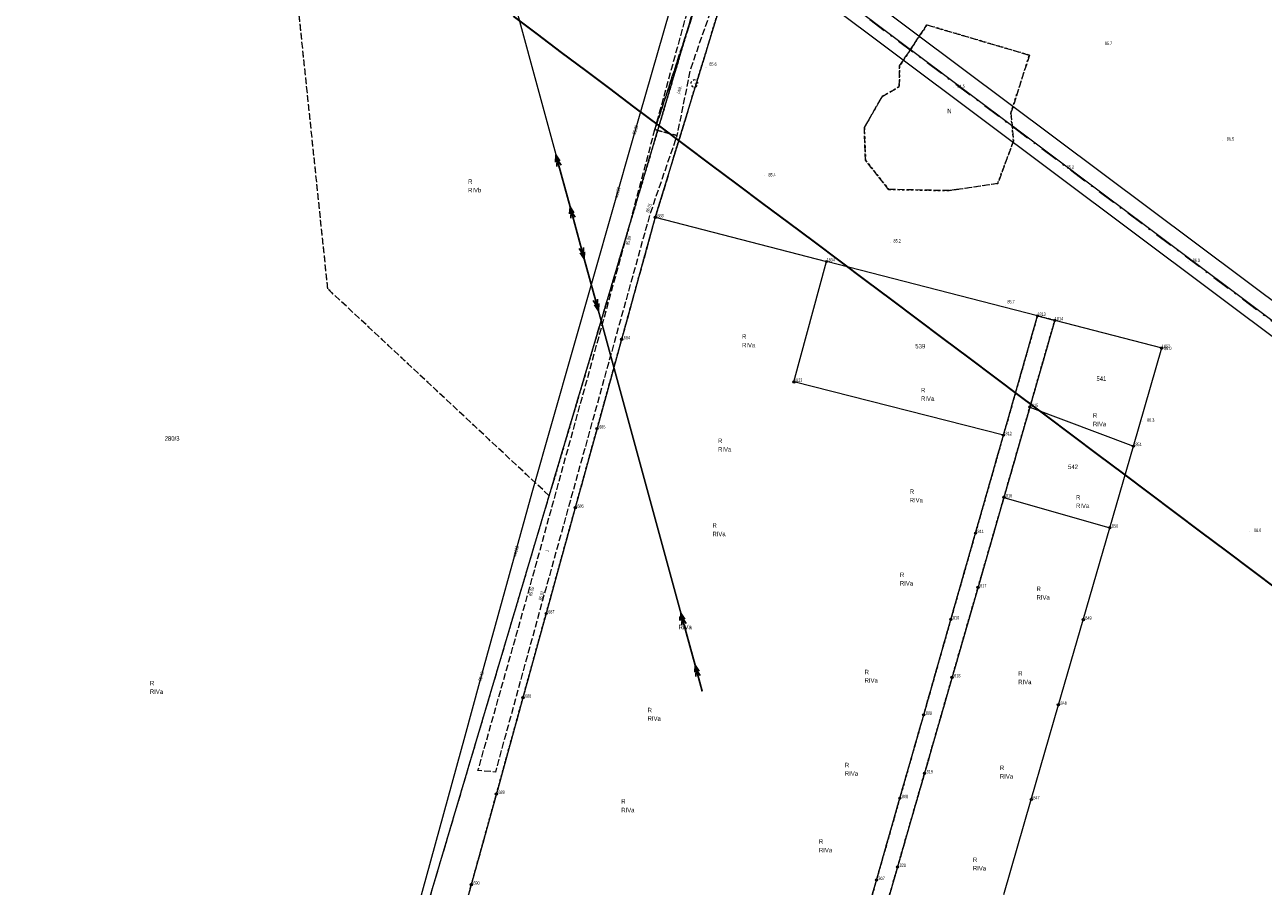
# Model space of a CAD drawing. Header units: metres. Extents: x 6524698 to 6533081, y 5883213 to 5896811.
# Tile 97 of 167: x 6527140 to 6527417, y 5892796 to 5892988. Entities that reach past the tile are written whole.
import ezdxf
from ezdxf.enums import TextEntityAlignment as Align

# ---------------------------------------------------------------- set-up
doc = ezdxf.new("R2010")
doc.units = ezdxf.units.M
doc.header["$MEASUREMENT"] = 0
for name, pattern in [('DASHDOT', [4, 2, -0.9, 0.2, -0.9]), ('mapa zasadnicza$0$1.5_0.5', [2, 1.5, -0.5]), ('mapa zasadnicza$0$219-500', [0]), ('mapa zasadnicza$0$egkk-500', [2, 1.5, -0.5]), ('mapa zasadnicza$0$egug-500', [1, 0.5, -0.5]), ('mapa zasadnicza$0$suep_sn_500', [0]), ('mapa zasadnicza$0$suep_wn_500', [0])]:
    doc.linetypes.add(name, pattern=pattern)
doc.layers.get('0').update_dxf_attribs({"lineweight": 0})
doc.layers.add('_trasa_os', color=1, linetype='DASHDOT', lineweight=30)
doc.layers.add('Sections span lengths and Marker Balls Plan', color=7, linetype='Continuous', lineweight=0)
for name, color, linetype in [('mapa zasadnicza$0$000 Inne (niezydentyfikowane)', 7, 'Continuous'), ('mapa zasadnicza$0$202-punkt graniczny', 7, 'Continuous'), ('mapa zasadnicza$0$202-punkt graniczny-Atr103', 7, 'Continuous'), ('mapa zasadnicza$0$209-oznaczenie konturu klasyfikacyjnego', 7, 'Continuous'), ('mapa zasadnicza$0$210-oznaczenie konturu użytku gruntowego', 7, 'Continuous'), ('mapa zasadnicza$0$211-numer działki ewidencyjnej', 7, 'Continuous'), ('mapa zasadnicza$0$217-kontur klasyfikacyjny', 7, 'Continuous'), ('mapa zasadnicza$0$218-kontur użytku gruntowego', 7, 'Continuous'), ('mapa zasadnicza$0$219-działka ewidencyjna', 7, 'Continuous'), ('mapa zasadnicza$0$drzewo liściaste', 7, 'Continuous'), ('mapa zasadnicza$0$jezdnia', 7, 'Continuous'), ('mapa zasadnicza$0$jezdnia-Atr17', 7, 'Continuous'), ('mapa zasadnicza$0$pikieta naturalna', 7, 'Continuous'), ('mapa zasadnicza$0$pikieta naturalna-Atr2', 7, 'Continuous'), ('mapa zasadnicza$0$pikieta sztuczna', 7, 'Continuous'), ('mapa zasadnicza$0$pikieta sztuczna-Atr2', 7, 'Continuous'), ('mapa zasadnicza$0$przewód elektroenergetyczny wysokiego napięcia', 7, 'Continuous'), ('mapa zasadnicza$0$przewód elektroenergetyczny średniego napięcia', 7, 'Continuous'), ('mapa zasadnicza$0$przewód wodociągowy', 7, 'Continuous'), ('mapa zasadnicza$0$przewód wodociągowy-Atr1', 7, 'Continuous'), ('mapa zasadnicza$0$rzędna', 7, 'Continuous'), ('mapa zasadnicza$0$rzędna-Atr2', 7, 'Continuous')]:
    doc.layers.add(name, color=color, linetype=linetype)
doc.styles.add('mapa zasadnicza$0$STANDARD', font='Working1250', dxfattribs={"width": 0.75})

# ---------------------------------------------------------------- blocks, each defined once
blk = doc.blocks.new('mapa zasadnicza$0$202')
at = {"color": 0, "linetype": 'Continuous', "lineweight": 0}
blk.add_circle((0, 0), 0.25, dxfattribs=at)
blk = doc.blocks.new('mapa zasadnicza$0$PW01')
at = {"linetype": 'Continuous', "lineweight": 13}
h = blk.add_hatch(color=0, dxfattribs=at)
edge = h.paths.add_edge_path()
edge.add_arc((0, 0), 0.045, 0, 360)
blk = doc.blocks.new('mapa zasadnicza$0$OP021')
at = {"linetype": 'Continuous', "lineweight": 13}
h = blk.add_hatch(color=0, dxfattribs=at)
edge = h.paths.add_edge_path()
edge.add_arc((0, 0), 0.05, 0, 360)
at = {"color": 0, "linetype": 'Continuous', "lineweight": 13}
for centre, start, end in [((-0.38, 0.124), 121.308, 202.548), ((0, 0.4), 49.272, 130.728), ((0.38, 0.124), 337.452, 58.692), ((-0.235, -0.324), 193.221, 274.871), ((0.235, -0.324), 265.129, 346.779)]:
    blk.add_arc(centre, 0.4, start, end, dxfattribs=at)
blk = doc.blocks.new('mapa zasadnicza$0$SUEP2')
at = {"color": 0, "linetype": 'Continuous'}
for p, q in [((0, 0), (6.027, 0)), ((5.027, 0), (3.527, 0.5)), ((5.027, 0), (3.527, -0.5)), ((6.027, 0), (4.527, 0.5)), ((6.027, 0), (4.527, -0.5)), ((6.027, 0), (18.027, 0)), ((17.027, 0), (15.527, 0.5)), ((17.027, 0), (15.527, -0.5)), ((18.027, 0), (16.527, 0.5)), ((18.027, 0), (16.527, -0.5))]:
    blk.add_line(p, q, dxfattribs=at)

msp = doc.modelspace()

# ---------------------------------------------------------------- linework, layer by layer
at = {"layer": '_trasa_os', "linetype": 'DASHDOT', "ltscale": 2}
msp.add_lwpolyline([(6528589.986, 5891744.689), (6528580.198, 5892007.978), (6528365.87, 5892211.536), (6528143.159, 5892378.558), (6527920.541, 5892545.59), (6527693.967, 5892715.374), (6527530.815, 5892837.971), (6527304.639, 5893007.458), (6527095.026, 5893164.924), (6526808.543, 5893379.811), (6526773.046, 5893625.004), (6526837.186, 5893856.22), (6526918.697, 5894149.866), (6527004.557, 5894459.054), (6526829.193, 5894634.492), (6526625.033, 5894855.653), (6526658.914, 5895086.074), (6526701.409, 5895318.796), (6526680.866, 5895666.414), (6526660.166, 5896015.549), (6526639.565, 5896364.931), (6526621.438, 5896669.322), (6526632.668, 5896724.885)], dxfattribs=at)
at = {"layer": 'mapa zasadnicza$0$000 Inne (niezydentyfikowane)', "color": 7, "linetype": 'Continuous', "lineweight": 35, "flags": 128}
msp.add_lwpolyline([(6527420.34, 5892861.754), (6527414.583, 5892866.069), (6527408.825, 5892870.384), (6527403.068, 5892874.699), (6527397.31, 5892879.013), (6527391.553, 5892883.328), (6527385.795, 5892887.643), (6527380.038, 5892891.958), (6527374.28, 5892896.273), (6527368.523, 5892900.588), (6527362.765, 5892904.902), (6527357.008, 5892909.217), (6527351.25, 5892913.532), (6527345.493, 5892917.847), (6527339.735, 5892922.162), (6527333.978, 5892926.476), (6527328.22, 5892930.791), (6527322.463, 5892935.106), (6527316.705, 5892939.421), (6527310.947, 5892943.736), (6527305.19, 5892948.05), (6527299.432, 5892952.365), (6527293.675, 5892956.68), (6527287.917, 5892960.995), (6527282.16, 5892965.31), (6527276.402, 5892969.624), (6527270.989, 5892973.689), (6527265.614, 5892977.726), (6527260.238, 5892981.762), (6527254.862, 5892985.799), (6527249.487, 5892989.835)], dxfattribs=at)
at = {"layer": 'mapa zasadnicza$0$217-kontur klasyfikacyjny', "color": 92, "linetype": 'mapa zasadnicza$0$egkk-500', "lineweight": 18, "flags": 128}
for points in [[(6527307.42, 5893030.69), (6527281.17, 5892944.93)], [(6527208.02, 5892928.93), (6527198.39, 5893020.97)], [(6527257.47, 5892882.74), (6527290.52, 5892994.02)], [(6527335.75, 5892978.78), (6527341.85, 5892987.89)], [(6527341.85, 5892987.89), (6527364.74, 5892981.14)], [(6527335.66, 5892974.11), (6527335.75, 5892978.78)], [(6527364.74, 5892981.14), (6527360.59, 5892968.2)], [(6527331.82, 5892971.88), (6527335.66, 5892974.11)], [(6527327.87, 5892964.97), (6527331.82, 5892971.88)], [(6527360.59, 5892968.2), (6527361.19, 5892961.99)], [(6527328.14, 5892957.66), (6527327.87, 5892964.97)], [(6527361.19, 5892961.99), (6527357.67, 5892952.51)], [(6527333.29, 5892951.15), (6527328.14, 5892957.66)], [(6527346.84, 5892950.88), (6527333.29, 5892951.15)], [(6527348.46, 5892951.13), (6527346.84, 5892950.88)], [(6527357.67, 5892952.51), (6527348.46, 5892951.13)], [(6527281.17, 5892944.93), (6527273.65, 5892917.66)], [(6527257.47, 5892882.74), (6527208.02, 5892928.93)], [(6527358.94, 5892896.27), (6527366.54, 5892922.92)], [(6527370.41, 5892921.92), (6527364.84, 5892902.54)], [(6527366.54, 5892922.92), (6527370.41, 5892921.92)], [(6527273.65, 5892917.66), (6527268.16, 5892897.75)], [(6527364.84, 5892902.54), (6527359.05, 5892882.38)], [(6527268.16, 5892897.75), (6527263.29, 5892880.06)], [(6527352.69, 5892874.39), (6527358.94, 5892896.27)], [(6527216.76, 5892745.69), (6527257.47, 5892882.74)], [(6527359.05, 5892882.38), (6527353.27, 5892862.29)], [(6527263.29, 5892880.06), (6527256.78, 5892856.44)], [(6527347.19, 5892855.13), (6527352.69, 5892874.39)], [(6527353.27, 5892862.29), (6527347.47, 5892842.19)], [(6527256.78, 5892856.44), (6527251.59, 5892837.62)], [(6527341.12, 5892833.81), (6527347.19, 5892855.13)], [(6527347.47, 5892842.19), (6527341.31, 5892820.75)], [(6527251.59, 5892837.62), (6527245.67, 5892816.13)], [(6527335.8, 5892815.19), (6527341.12, 5892833.81)], [(6527341.31, 5892820.75), (6527335.28, 5892799.83)], [(6527245.67, 5892816.13), (6527240.07, 5892795.86)], [(6527330.58, 5892796.9), (6527335.8, 5892815.19)], [(6527335.28, 5892799.83), (6527329.36, 5892779.23)], [(6527324.52, 5892775.64), (6527330.58, 5892796.9)], [(6527240.07, 5892795.86), (6527236.13, 5892781.55)]]:
    msp.add_lwpolyline(points, dxfattribs=at)
at = {"layer": 'mapa zasadnicza$0$218-kontur użytku gruntowego', "color": 3, "linetype": 'mapa zasadnicza$0$egug-500', "lineweight": 18, "flags": 128}
for points in [[(6527281.17, 5892944.93), (6527307.42, 5893030.69)], [(6527208.02, 5892928.93), (6527198.39, 5893020.97)], [(6527290.52, 5892994.02), (6527257.47, 5892882.74)], [(6527341.85, 5892987.89), (6527335.75, 5892978.78)], [(6527364.74, 5892981.14), (6527341.85, 5892987.89)], [(6527335.75, 5892978.78), (6527335.66, 5892974.11)], [(6527360.59, 5892968.2), (6527364.74, 5892981.14)], [(6527335.66, 5892974.11), (6527331.82, 5892971.88)], [(6527331.82, 5892971.88), (6527327.87, 5892964.97)], [(6527361.19, 5892961.99), (6527360.59, 5892968.2)], [(6527327.87, 5892964.97), (6527328.14, 5892957.66)], [(6527357.67, 5892952.51), (6527361.19, 5892961.99)], [(6527328.14, 5892957.66), (6527333.29, 5892951.15)], [(6527333.29, 5892951.15), (6527346.84, 5892950.88)], [(6527346.84, 5892950.88), (6527348.46, 5892951.13)], [(6527348.46, 5892951.13), (6527357.67, 5892952.51)], [(6527273.65, 5892917.66), (6527281.17, 5892944.93)], [(6527257.47, 5892882.74), (6527208.02, 5892928.93)], [(6527366.54, 5892922.92), (6527358.94, 5892896.27)], [(6527364.84, 5892902.54), (6527370.41, 5892921.92)], [(6527370.41, 5892921.92), (6527366.54, 5892922.92)], [(6527268.16, 5892897.75), (6527273.65, 5892917.66)], [(6527359.05, 5892882.38), (6527364.84, 5892902.54)], [(6527263.29, 5892880.06), (6527268.16, 5892897.75)], [(6527358.94, 5892896.27), (6527352.69, 5892874.39)], [(6527216.76, 5892745.69), (6527257.47, 5892882.74)], [(6527353.27, 5892862.29), (6527359.05, 5892882.38)], [(6527256.78, 5892856.44), (6527263.29, 5892880.06)], [(6527352.69, 5892874.39), (6527347.19, 5892855.13)], [(6527347.47, 5892842.19), (6527353.27, 5892862.29)], [(6527251.59, 5892837.62), (6527256.78, 5892856.44)], [(6527347.19, 5892855.13), (6527341.12, 5892833.81)], [(6527341.31, 5892820.75), (6527347.47, 5892842.19)], [(6527245.67, 5892816.13), (6527251.59, 5892837.62)], [(6527341.12, 5892833.81), (6527335.8, 5892815.19)], [(6527335.28, 5892799.83), (6527341.31, 5892820.75)], [(6527240.07, 5892795.86), (6527245.67, 5892816.13)], [(6527335.8, 5892815.19), (6527330.58, 5892796.9)], [(6527329.36, 5892779.23), (6527335.28, 5892799.83)], [(6527330.58, 5892796.9), (6527324.52, 5892775.64)], [(6527236.13, 5892781.55), (6527240.07, 5892795.86)]]:
    msp.add_lwpolyline(points, dxfattribs=at)
at = {"layer": 'mapa zasadnicza$0$219-działka ewidencyjna', "color": 7, "linetype": 'mapa zasadnicza$0$219-500', "lineweight": 18, "flags": 128}
for points in [[(6527312.84, 5893048.39), (6527281.17, 5892944.93)], [(6527216.76, 5892745.69), (6527290.52, 5892994.02)], [(6527281.17, 5892944.93), (6527273.65, 5892917.66)], [(6527281.17, 5892944.93), (6527319.42, 5892935.06)], [(6527312.15, 5892908.17), (6527319.42, 5892935.06)], [(6527366.54, 5892922.92), (6527319.42, 5892935.06)], [(6527358.94, 5892896.27), (6527366.54, 5892922.92)], [(6527370.41, 5892921.92), (6527364.84, 5892902.54)], [(6527366.54, 5892922.92), (6527370.41, 5892921.92)], [(6527370.41, 5892921.92), (6527394.3, 5892915.76)], [(6527273.65, 5892917.66), (6527268.16, 5892897.75)], [(6527387.96, 5892893.82), (6527394.3, 5892915.76)], [(6527358.94, 5892896.27), (6527312.15, 5892908.17)], [(6527364.84, 5892902.54), (6527359.05, 5892882.38)], [(6527364.84, 5892902.54), (6527387.96, 5892893.82)], [(6527268.16, 5892897.75), (6527263.29, 5892880.06)], [(6527352.69, 5892874.39), (6527358.94, 5892896.27)], [(6527382.7, 5892875.61), (6527387.96, 5892893.82)], [(6527359.05, 5892882.38), (6527353.27, 5892862.29)], [(6527359.05, 5892882.38), (6527382.7, 5892875.61)], [(6527263.29, 5892880.06), (6527256.78, 5892856.44)], [(6527347.19, 5892855.13), (6527352.69, 5892874.39)], [(6527376.76, 5892855.05), (6527382.7, 5892875.61)], [(6527353.27, 5892862.29), (6527347.47, 5892842.19)], [(6527256.78, 5892856.44), (6527251.59, 5892837.62)], [(6527341.12, 5892833.81), (6527347.19, 5892855.13)], [(6527371.21, 5892836.05), (6527376.76, 5892855.05)], [(6527347.47, 5892842.19), (6527341.31, 5892820.75)], [(6527251.59, 5892837.62), (6527245.67, 5892816.13)], [(6527365.16, 5892814.9), (6527371.21, 5892836.05)], [(6527335.8, 5892815.19), (6527341.12, 5892833.81)], [(6527341.31, 5892820.75), (6527335.28, 5892799.83)], [(6527245.67, 5892816.13), (6527240.07, 5892795.86)], [(6527330.58, 5892796.9), (6527335.8, 5892815.19)], [(6527359.01, 5892793.67), (6527365.16, 5892814.9)], [(6527335.28, 5892799.83), (6527329.36, 5892779.23)], [(6527324.52, 5892775.64), (6527330.58, 5892796.9)], [(6527240.07, 5892795.86), (6527234.42, 5892775.33)]]:
    msp.add_lwpolyline(points, dxfattribs=at)
at = {"layer": 'mapa zasadnicza$0$jezdnia', "color": 7, "linetype": 'mapa zasadnicza$0$1.5_0.5', "lineweight": 18, "flags": 128}
for points in [[(6527305.1, 5893045.79), (6527310.55, 5893060.56), (6527306.58, 5893045.53), (6527303.02, 5893032.76), (6527296.87, 5893012.36), (6527286.14, 5892979.96), (6527281.07, 5892964.51), (6527288.04, 5892989.81), (6527294.43, 5893013.71), (6527298.91, 5893028.7)], [(6527309.63, 5893044.39), (6527305.99, 5893031.04), (6527300.18, 5893010.17), (6527288.97, 5892977.89), (6527286, 5892963.19), (6527281.07, 5892964.51), (6527286.14, 5892979.96), (6527296.87, 5893012.36), (6527303.02, 5893032.76), (6527306.58, 5893045.53), (6527310.55, 5893060.56), (6527314.25, 5893059.23)], [(6527281.07, 5892964.51), (6527286, 5892963.19), (6527279.93, 5892945.53), (6527255.79, 5892858.69), (6527245.44, 5892821.03), (6527241.56, 5892821.35), (6527252.57, 5892860.26), (6527274.24, 5892938.73)]]:
    msp.add_lwpolyline(points, close=True, dxfattribs=at)
at = {"layer": 'mapa zasadnicza$0$przewód elektroenergetyczny wysokiego napięcia', "color": 1, "linetype": 'mapa zasadnicza$0$suep_wn_500', "lineweight": 18, "flags": 128}
msp.add_lwpolyline([(6527530.8, 5892838.04), (6527304.58, 5893007.55)], dxfattribs=at)
at = {"layer": 'mapa zasadnicza$0$przewód elektroenergetyczny średniego napięcia', "color": 1, "linetype": 'mapa zasadnicza$0$suep_sn_500', "lineweight": 18, "flags": 128}
for points in [[(6527234.35, 5893049.19), (6527263.71, 5892941.46)], [(6527263.71, 5892941.46), (6527291.65, 5892839.09)], [(6527291.65, 5892839.09), (6527263.71, 5892941.46)]]:
    msp.add_lwpolyline(points, dxfattribs=at)
at = {"layer": 'mapa zasadnicza$0$przewód wodociągowy', "color": 5, "linetype": 'Continuous', "lineweight": 18, "flags": 128}
msp.add_lwpolyline([(6527337.3, 5893123.44), (6527332.46, 5893107.29), (6527328.98, 5893093.73), (6527314.77, 5893097.21), (6527311.01, 5893083.59), (6527276.28, 5892963.06), (6527253.62, 5892883.41), (6527241.89, 5892841.09), (6527238.6, 5892829.07), (6527224.36, 5892776.98), (6527218.91, 5892756.24), (6527213.17, 5892734.26), (6527207.63, 5892714.8), (6527199.13, 5892684.89), (6527198.45, 5892682.28), (6527187.64, 5892643.87), (6527162.38, 5892550.58), (6527151.36, 5892529.5), (6527145.95, 5892515.82), (6527143.31, 5892506.11), (6527143.48, 5892504.6)], dxfattribs=at)
at = {"layer": 'Sections span lengths and Marker Balls Plan', "color": 1, "flags": 128}
for points in [[(6528587.188, 5891744.577), (6528577.92, 5892006.949), (6528364.256, 5892209.626), (6528141.479, 5892376.318), (6527918.861, 5892543.35), (6527692.286, 5892713.134), (6527529.134, 5892835.731), (6527302.959, 5893005.217), (6527093.345, 5893162.685), (6526805.533, 5893378.025), (6526770.052, 5893625.195), (6526834.488, 5893856.969), (6526921.106, 5894149.197), (6527002.139, 5894458.418), (6526827.029, 5894632.413), (6526621.689, 5894854.62), (6526661.381, 5895085.668), (6526701.409, 5895318.796), (6526678.071, 5895666.249), (6526657.371, 5896015.383), (6526636.77, 5896364.766), (6526617.947, 5896669.567), (6526630.708, 5896725.281)], [(6528593.583, 5891744.832), (6528583.388, 5892009.419), (6528368, 5892214.057), (6528145.319, 5892381.438), (6527922.701, 5892548.47), (6527696.127, 5892718.253), (6527532.976, 5892840.85), (6527306.799, 5893010.338), (6527097.187, 5893167.803), (6526810.693, 5893381.087), (6526776.04, 5893624.814), (6526840.655, 5893855.257), (6526921.106, 5894149.197), (6527007.942, 5894459.944), (6526831.356, 5894636.57), (6526627.422, 5894856.391), (6526661.381, 5895085.668), (6526701.409, 5895318.795), (6526684.46, 5895666.627), (6526663.76, 5896015.761), (6526643.159, 5896365.143), (6526623.932, 5896669.147), (6526634.628, 5896724.489)]]:
    msp.add_lwpolyline(points, dxfattribs=at)

# ---------------------------------------------------------------- block references
at = {"layer": 'mapa zasadnicza$0$202-punkt graniczny', "color": 7, "linetype": 'Continuous', "lineweight": 18}
for p in [(6527281.17, 5892944.93), (6527319.42, 5892935.06), (6527366.54, 5892922.92), (6527370.41, 5892921.92), (6527273.65, 5892917.66), (6527394.3, 5892915.76), (6527312.15, 5892908.17), (6527364.84, 5892902.54), (6527268.16, 5892897.75), (6527358.94, 5892896.27), (6527387.96, 5892893.82), (6527359.05, 5892882.38), (6527263.29, 5892880.06), (6527352.69, 5892874.39), (6527382.7, 5892875.61), (6527353.27, 5892862.29), (6527256.78, 5892856.44), (6527347.19, 5892855.13), (6527376.76, 5892855.05), (6527347.47, 5892842.19), (6527251.59, 5892837.62), (6527371.21, 5892836.05), (6527341.12, 5892833.81), (6527341.31, 5892820.75), (6527245.67, 5892816.13), (6527335.8, 5892815.19), (6527365.16, 5892814.9), (6527335.28, 5892799.83), (6527240.07, 5892795.86), (6527330.58, 5892796.9)]:
    msp.add_blockref('mapa zasadnicza$0$202', p, dxfattribs=at)
at = {"layer": 'mapa zasadnicza$0$drzewo liściaste', "color": 94, "linetype": 'Continuous', "lineweight": 18, "rotation": 0.2960000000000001}
msp.add_blockref('mapa zasadnicza$0$OP021', (6527289.89, 5892974.82), dxfattribs=at)
at = {"layer": 'mapa zasadnicza$0$pikieta naturalna', "color": 7, "linetype": 'Continuous', "lineweight": 13}
for p, rotation in [((6527380.73, 5892983.33), 0.008), ((6527292.49, 5892978.47), 359.83), ((6527347.89, 5892973.91), 0.062), ((6527407.97, 5892962.04), 359.852), ((6527305.5, 5892954.16), 0.008), ((6527372.46, 5892955.81), 359.975), ((6527333.64, 5892939.39), 0.074), ((6527400.2, 5892934.99), 359.942), ((6527359.34, 5892925.13), 0.074), ((6527394.13, 5892915.36), 0.033), ((6527390.1, 5892899.29), 359.944), ((6527413.95, 5892874.7), 359.816)]:
    msp.add_blockref('mapa zasadnicza$0$PW01', p, dxfattribs=dict(at, rotation=rotation))
at = {"layer": 'mapa zasadnicza$0$pikieta sztuczna', "color": 7, "linetype": 'Continuous', "lineweight": 13}
for p, rotation in [((6527279.93, 5892945.53), 359.827), ((6527274.24, 5892938.73), 359.772), ((6527252.57, 5892860.26), 359.953), ((6527255.79, 5892858.69), 0.003)]:
    msp.add_blockref('mapa zasadnicza$0$PW01', p, dxfattribs=dict(at, rotation=rotation))
at = {"layer": 'mapa zasadnicza$0$przewód elektroenergetyczny średniego napięcia', "color": 1, "linetype": 'Continuous', "lineweight": 18}
for p, rotation in [((6527263.71, 5892941.46), 105.245), ((6527263.71, 5892941.46), 285.266), ((6527291.65, 5892839.09), 105.266)]:
    msp.add_blockref('mapa zasadnicza$0$SUEP2', p, dxfattribs=dict(at, rotation=rotation))
at = {"layer": 'mapa zasadnicza$0$rzędna', "color": 5, "linetype": 'Continuous', "lineweight": 18}
for p, rotation in [((6527276.28, 5892963.06), 359.835), ((6527241.89, 5892841.09), 359.974)]:
    msp.add_blockref('mapa zasadnicza$0$PW01', p, dxfattribs=dict(at, rotation=rotation))

# ---------------------------------------------------------------- texts
at = {"layer": 'mapa zasadnicza$0$202-punkt graniczny-Atr103', "color": 7, "style": 'mapa zasadnicza$0$STANDARD', "width": 0.667}
for s, p in [('1683', (6527281.17, 5892944.93)), ('1834', (6527319.42, 5892935.06)), ('1813', (6527366.54, 5892922.92)), ('1814', (6527370.41, 5892921.92)), ('1684', (6527273.65, 5892917.66)), ('1852', (6527394.3, 5892915.76)), ('1833', (6527312.15, 5892908.17)), ('1815', (6527364.84, 5892902.54)), ('1685', (6527268.16, 5892897.75)), ('1812', (6527358.94, 5892896.27)), ('1851', (6527387.96, 5892893.82)), ('1816', (6527359.05, 5892882.38)), ('1686', (6527263.29, 5892880.06)), ('1850', (6527382.7, 5892875.61)), ('1811', (6527352.69, 5892874.39)), ('1817', (6527353.27, 5892862.29)), ('1687', (6527256.78, 5892856.44)), ('1810', (6527347.19, 5892855.13)), ('1849', (6527376.76, 5892855.05)), ('1818', (6527347.47, 5892842.19)), ('1688', (6527251.59, 5892837.62)), ('1848', (6527371.21, 5892836.05)), ('1809', (6527341.12, 5892833.81)), ('1819', (6527341.31, 5892820.75)), ('1689', (6527245.67, 5892816.13)), ('1808', (6527335.8, 5892815.19)), ('1847', (6527365.16, 5892814.9)), ('1820', (6527335.28, 5892799.83)), ('1690', (6527240.07, 5892795.86)), ('1807', (6527330.58, 5892796.9))]:
    msp.add_text(s, height=0.75, dxfattribs=at).set_placement(p)
at = {"layer": 'mapa zasadnicza$0$209-oznaczenie konturu klasyfikacyjnego', "color": 3, "linetype": 'Continuous', "lineweight": 18, "style": 'mapa zasadnicza$0$STANDARD', "width": 0.79}
for s, p in [('RIVb', (6527239.35, 5892951.5)), ('RIVa', (6527300.55, 5892916.89)), ('RIVa', (6527340.53, 5892904.93)), ('RIVa', (6527378.94, 5892899.26)), ('RIVa', (6527295.2, 5892893.6)), ('RIVa', (6527338.01, 5892882.26)), ('RIVa', (6527375.16, 5892881)), ('RIVa', (6527293.94, 5892874.71)), ('RIVa', (6527335.81, 5892863.69)), ('RIVa', (6527366.35, 5892860.54)), ('RIVa', (6527286.39, 5892853.93)), ('RIVa', (6527327.94, 5892841.97)), ('RIVa', (6527362.25, 5892841.65)), ('RIVa', (6527168.27, 5892839.49)), ('RIVa', (6527279.46, 5892833.47)), ('RIVa', (6527323.53, 5892821.19)), ('RIVa', (6527358.16, 5892820.56)), ('RIVa', (6527273.58, 5892813.04)), ('RIVa', (6527317.73, 5892804.1)), ('RIVa', (6527352.13, 5892800.04))]:
    msp.add_text(s, height=1, dxfattribs=at).set_placement(p, align=Align.TOP_LEFT)
at = {"layer": 'mapa zasadnicza$0$210-oznaczenie konturu użytku gruntowego', "color": 3, "linetype": 'Continuous', "lineweight": 18, "style": 'mapa zasadnicza$0$STANDARD', "width": 0.79}
for s, p in [('N', (6527346.4, 5892968.17)), ('R', (6527239.35, 5892952.4)), ('R', (6527300.55, 5892917.79)), ('R', (6527340.53, 5892905.83)), ('R', (6527378.94, 5892900.16)), ('R', (6527295.2, 5892894.5)), ('R', (6527338.01, 5892883.16)), ('R', (6527375.16, 5892881.9)), ('R', (6527293.94, 5892875.61)), ('R', (6527335.81, 5892864.59)), ('R', (6527366.35, 5892861.44)), ('R', (6527286.39, 5892854.83)), ('R', (6527327.94, 5892842.87)), ('R', (6527362.25, 5892842.55)), ('R', (6527168.27, 5892840.39)), ('R', (6527279.46, 5892834.37)), ('R', (6527323.53, 5892822.09)), ('R', (6527358.16, 5892821.46)), ('R', (6527273.58, 5892813.94)), ('R', (6527317.73, 5892805)), ('R', (6527352.13, 5892800.94))]:
    msp.add_text(s, height=1, dxfattribs=at).set_placement(p)
at = {"layer": 'mapa zasadnicza$0$211-numer działki ewidencyjnej', "color": 7, "linetype": 'Continuous', "lineweight": 18, "style": 'mapa zasadnicza$0$STANDARD', "width": 0.79}
for s, p in [('539', (6527339.25, 5892915.64)), ('541', (6527379.72, 5892908.4)), ('280/3', (6527171.58, 5892895.04)), ('542', (6527373.38, 5892888.69))]:
    msp.add_text(s, height=1, dxfattribs=at).set_placement(p)
at = {"layer": 'mapa zasadnicza$0$jezdnia-Atr17', "color": 7, "style": 'mapa zasadnicza$0$STANDARD', "width": 0.667}
for s, rotation, p in [('j.mb.', 71.225, (6527286.57, 5892972.48)), ('j.', 70.97, (6527257.21, 5892870.29))]:
    msp.add_text(s, height=0.75, rotation=rotation, dxfattribs=at).set_placement(p)
at = {"layer": 'mapa zasadnicza$0$pikieta naturalna-Atr2', "color": 7, "style": 'mapa zasadnicza$0$STANDARD', "width": 0.667}
for s, p in [('85.7', (6527381.59, 5892983.4)), ('85.6', (6527293.24, 5892978.79)), ('84.5', (6527348.66, 5892973.83)), ('86.5', (6527408.81, 5892962.08)), ('85.2', (6527373.08, 5892955.76)), ('85.4', (6527306.42, 5892954.04)), ('85.2', (6527334.38, 5892939.3)), ('86.3', (6527401.21, 5892934.94)), ('85.7', (6527359.83, 5892925.7)), ('86.0', (6527394.84, 5892915.26)), ('86.3', (6527391.03, 5892899.28)), ('86.6', (6527414.91, 5892874.66))]:
    msp.add_text(s, height=0.75, dxfattribs=at).set_placement(p)
at = {"layer": 'mapa zasadnicza$0$pikieta sztuczna-Atr2', "color": 7, "style": 'mapa zasadnicza$0$STANDARD', "width": 0.667}
for s, rotation, p in [('86.01', 70.325, (6527279.71, 5892945.92)), ('85.89', 76.12, (6527275.31, 5892938.68)), ('85.05', 75.711, (6527253.6, 5892860.28)), ('85.02', 74.51, (6527255.81, 5892859.32))]:
    msp.add_text(s, height=0.75, rotation=rotation, dxfattribs=at).set_placement(p)
at = {"layer": 'mapa zasadnicza$0$przewód wodociągowy-Atr1', "color": 5, "style": 'mapa zasadnicza$0$STANDARD', "width": 0.667}
for rotation, p in [(74.119, (6527272.36, 5892949.27)), (74.508, (6527249.67, 5892869.17))]:
    msp.add_text('wo110', height=0.75, rotation=rotation, dxfattribs=at).set_placement(p, align=Align.MIDDLE_LEFT)
at = {"layer": 'mapa zasadnicza$0$rzędna-Atr2', "color": 5, "style": 'mapa zasadnicza$0$STANDARD', "width": 0.667}
for s, rotation, p in [('85.86', 72.85, (6527276.4, 5892963.46)), ('85.43', 74.508, (6527241.98, 5892841.4))]:
    msp.add_text(s, height=0.75, rotation=rotation, dxfattribs=at).set_placement(p, align=Align.MIDDLE_LEFT)

doc.saveas('drawing.dxf')
